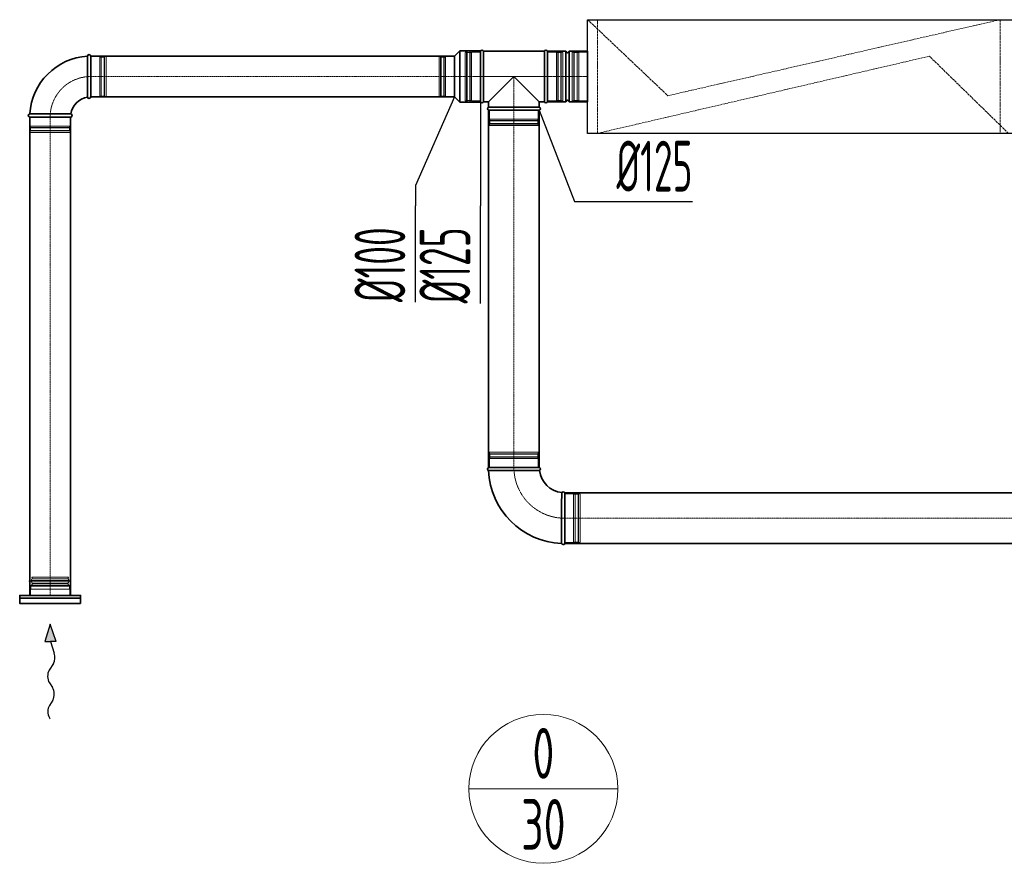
# Model space of a CAD drawing. Header units: millimetres. Extents: x 15940 to 92175, y -24684 to 227664.
# Tile 73 of 132: x 51011 to 53436, y 95183 to 97261. Entities that reach past the tile are written whole.
import ezdxf
from ezdxf.enums import TextEntityAlignment as Align

# ---------------------------------------------------------------- set-up
doc = ezdxf.new("R2010")
doc.units = ezdxf.units.MM
doc.header["$LTSCALE"] = 0.05
for name, pattern in [('ACAD_ISO02W100', [15, 12, -3]), ('ACAD_ISO10W100', [18, 12, -3, 0, -3]), ('phl_thick', [0])]:
    doc.linetypes.add(name, pattern=pattern)
doc.layers.get('0').update_dxf_attribs({"lineweight": 5})
for name, color, linetype, lineweight in [('VZT_05 ETA (ODVOD) - OBRYS', 6, 'Continuous', 35), ('VZT_06 ETA (ODVOD) - OSA', 6, 'ACAD_ISO10W100', 5), ('VZT_21 ZAŘÍZENÍ - OBRYS', 1, 'Continuous', 30), ('VZT_22 ZAŘÍZENÍ - DETAIL', 8, 'Continuous', 5), ('VZT_30 DISTRIBUČNÍ PRVKY - OBRYS', 1, 'Continuous', 35), ('VZT_50 POPIS - OBECNE', 7, 'Continuous', 13), ('VZT_52 POPIS - DISTRIBUCE', 7, 'Continuous', 5), ('VZT_60_KOTY - DIMENZE', 7, 'Continuous', 5)]:
    doc.layers.add(name, color=color, linetype=linetype, lineweight=lineweight)
doc.layers.add('VZT_07 ETA (ODVOD) - NETISK', color=8, linetype='ACAD_ISO02W100', lineweight=5, plot=False)
doc.styles.add('EVORA_125', font='isocp.shx', dxfattribs={"width": 0.6, "height": 125})
doc.styles.add('JS', font='isocp.shx', dxfattribs={"width": 0.6, "height": 125})

msp = doc.modelspace()

# ---------------------------------------------------------------- linework, layer by layer
at = {"color": 8, "lineweight": 5}
for points in [[(51034.1, 95877.4), (51039.9, 95878.9, -0.060863), (51040.5, 95878.9), (51086.2, 95878.9)], [(51034.1, 95877.4), (51040.1, 95876, 0.058981), (51040.7, 95875.9), (51086.2, 95875.9)], [(51038.7, 95857.6), (51038.7, 95865.4, -0.291473), (51040.3, 95867.8, -0.291473)], [(51138.4, 95877.4), (51132.6, 95878.9, 0.060863), (51132, 95878.9), (51086.2, 95878.9)], [(51138.4, 95877.4), (51132.4, 95876, -0.058981), (51131.8, 95875.9), (51086.2, 95875.9)], [(51133.7, 95857.6), (51133.7, 95865.4, 0.291473), (51132.2, 95867.8, 0.291473)]]:
    msp.add_lwpolyline(points, format="xyb", dxfattribs=at)
for points in [[(51040.7, 95868.1), (51086.2, 95868.1)], [(51042.5, 95883.6), (51041.1, 95887.6), (51086.2, 95887.6)], [(51041.6, 95883.4), (51086.2, 95883.4)], [(51042.3, 95871.7), (51086.2, 95871.7)], [(51130, 95883.6), (51131.4, 95887.6), (51086.2, 95887.6)], [(51130.9, 95883.4), (51086.2, 95883.4)], [(51130.2, 95871.7), (51086.2, 95871.7)], [(51131.8, 95868.1), (51086.2, 95868.1)], [(51134.7, 95842.6), (51134.7, 95857.6), (51037.7, 95857.6), (51037.7, 95842.6)], [(51038.7, 95865.4), (51086.2, 95865.4)], [(51133.7, 95865.4), (51086.2, 95865.4)], [(51134.7, 95842.6), (51037.7, 95842.6)]]:
    msp.add_lwpolyline(points, dxfattribs=at)
for centre, radius, start, end in [((51050.6, 95878.1), 10.5, 149.7176, 217.8378), ((51038.5, 95871.3), 3.88, 297.4993, 6.6735), ((51134, 95871.3), 3.88, 173.3265, 242.5007), ((51121.9, 95878.1), 10.5, 322.1622, 30.2824)]:
    msp.add_arc(centre, radius, start, end, dxfattribs=at)
at = {"layer": 'VZT_05 ETA (ODVOD) - OBRYS'}
for p, q in [((52081.8, 97170.5), (52095.3, 97184)), ((52095.3, 97184), (52095.3, 97057)), ((52145.8, 97184), (52095.3, 97184)), ((52145.8, 97184), (52145.8, 97057)), ((52145.8, 97058), (52145.8, 97183)), ((52153.5, 97058), (52153.5, 97183)), ((52153.5, 97183), (52303.2, 97183)), ((52303.2, 97058), (52303.2, 97183)), ((52310.8, 97183), (52310.8, 97058)), ((52310.8, 97183), (52356.3, 97183)), ((52310.8, 97183), (52310.8, 97058)), ((52356.3, 97183), (52356.3, 97058)), ((52364.3, 97183), (52364.3, 97058)), ((52364.3, 97183), (52409.8, 97183)), ((52409.8, 97183), (52409.8, 97058)), ((51178.2, 97170.5), (51178.2, 97120.4)), ((51186.2, 97070.5), (51186.2, 97170.5)), ((52081.8, 97170.5), (52081.8, 97070.5)), ((52165.8, 97058), (52228.3, 97120.5)), ((52228.3, 97120.5), (52290.8, 97058)), ((52081.8, 97070.5), (52095.3, 97057)), ((52145.8, 97057), (52095.3, 97057)), ((52153.5, 97058), (52165.8, 97058)), ((52165.8, 97045.2), (52165.8, 97058)), ((52290.8, 97045.2), (52290.8, 97058)), ((52290.8, 97058), (52303.2, 97058)), ((52310.8, 97058), (52356.3, 97058)), ((52364.3, 97058), (52409.8, 97058)), ((52290.8, 97045.2), (52165.8, 97045.2)), ((52290.8, 97037.5), (52165.8, 97037.5)), ((51036.2, 97028.5), (51086.4, 97028.5)), ((51036.2, 97020.5), (51136.2, 97020.5)), ((52290.8, 96157.6), (52165.8, 96157.6)), ((52353.3, 95970.1), (52353.3, 96095.1))]:
    msp.add_line(p, q, dxfattribs=at)
for points in [[(52081.8, 97170.5), (51186.2, 97170.5)], [(52081.8, 97070.5), (51186.2, 97070.5)], [(52165.8, 96157.6), (52165.8, 97037.5)], [(52290.8, 96157.6), (52290.8, 97037.5)], [(51036.2, 95842.6), (51036.2, 97020.5)], [(51136.2, 95842.6), (51136.2, 97020.5)], [(53772.7, 96095.1), (52353.3, 96095.1)], [(53772.7, 95970.1), (52353.3, 95970.1)]]:
    msp.add_lwpolyline(points, dxfattribs=at)
for centre, radius, start, end in [((52149.7, 97181.4), 4.17, 23.4678, 156.5322), ((52307, 97181.4), 4.17, 23.4678, 156.5322), ((52360.3, 97183), 4, 180, 0), ((51186.2, 97020.5), 150, 93.0572, 176.9428), ((51182.2, 97170.5), 4, 0, 180), ((51186.2, 97020.5), 50, 99.1478, 170.8522), ((51182.2, 97070.5), 4, 189.1478, 0), ((52149.7, 97059.7), 4.17, 203.4678, 336.5322), ((52307, 97059.7), 4.17, 203.4678, 336.5322), ((52360.3, 97058), 4, 0, 180), ((52167.5, 97041.4), 4.17, 113.4678, 246.5322), ((52289.2, 97041.4), 4.17, 293.4678, 66.5322), ((51036.2, 97024.5), 4, 90, 270), ((51136.2, 97024.5), 4, 270, 80.8522), ((52167.5, 96153.7), 4.17, 113.4678, 248.8928), ((52353.3, 96157.6), 187.5, 182.3607, 267.6393), ((52289.2, 96153.7), 4.17, 300.2981, 66.5322), ((52353.3, 96157.6), 62.5, 186.8302, 263.1698), ((52349.5, 96093.4), 4.17, 23.4678, 149.7019), ((52349.5, 95971.7), 4.17, 201.1072, 336.5322)]:
    msp.add_arc(centre, radius, start, end, dxfattribs=at)
for points, knots in [([(51178.3, 97069.9), (51178.3, 97069.9), (51178.3, 97071), (51178.3, 97075.5), (51178.3, 97079), (51178.3, 97087.8), (51178.3, 97093.2), (51178.2, 97105.1), (51178.2, 97111.6), (51178.2, 97118.9), (51178.2, 97119.6), (51178.2, 97120.4)], [157.874915, 157.874915, 157.874915, 157.874915, 176.103874, 176.103874, 195.460379, 195.460379, 215.101284, 215.101284, 234.82164, 234.82164, 237.034743, 237.034743, 237.034743, 237.034743]), ([(51086.4, 97028.5), (51092.8, 97028.5), (51099.1, 97028.5), (51111.1, 97028.5), (51116.7, 97028.5), (51126.2, 97028.5), (51130, 97028.5), (51135.3, 97028.5), (51136.7, 97028.5), (51136.9, 97028.5), (51136.9, 97028.5), (51136.9, 97028.5)], [78.71119, 78.71119, 78.71119, 78.71119, 97.804615, 97.804615, 117.523893, 117.523893, 137.264303, 137.264303, 156.831737, 156.831737, 157.874915, 157.874915, 157.874915, 157.874915]), ([(52291.3, 96150.1), (52291.3, 96150.1), (52289.7, 96150.1), (52283.6, 96150.1), (52279.1, 96150.1), (52267.7, 96150), (52260.9, 96150), (52245.9, 96149.9), (52237.8, 96149.9), (52221.5, 96149.9), (52213.3, 96149.9), (52198.1, 96149.9), (52191.2, 96149.9), (52179.4, 96149.8), (52174.7, 96149.8), (52168.1, 96149.8), (52166.3, 96149.8), (52166, 96149.8), (52166, 96149.8), (52166, 96149.8)], [0, 0, 0, 0, 24.235852, 24.235852, 48.531845, 48.531845, 73.024415, 73.024415, 97.570898, 97.570898, 122.078339, 122.078339, 146.53579, 146.53579, 170.957495, 170.957495, 195.359468, 195.359468, 197.168246, 197.168246, 197.168246, 197.168246]), ([(52345.9, 96095.5), (52345.9, 96095.5), (52345.9, 96095.4), (52345.9, 96095.1), (52345.9, 96094.8), (52345.9, 96093.8), (52345.9, 96093), (52345.9, 96089.8), (52345.9, 96086.7), (52345.8, 96077.8), (52345.8, 96071.6), (52345.7, 96057.5), (52345.7, 96049.7), (52345.7, 96033.4), (52345.7, 96025.2), (52345.7, 96009.3), (52345.6, 96001.9), (52345.6, 95988.7), (52345.6, 95983.1), (52345.6, 95976.1), (52345.6, 95974), (52345.6, 95971), (52345.6, 95970.2), (52345.6, 95970.2)], [197.067977, 197.067977, 197.067977, 197.067977, 201.792196, 201.792196, 209.190204, 209.190204, 218.040239, 218.040239, 237.760854, 237.760854, 262.206108, 262.206108, 286.831239, 286.831239, 311.323072, 311.323072, 335.946087, 335.946087, 360.704397, 360.704397, 377.088273, 377.088273, 394.105327, 394.105327, 394.105327, 394.105327])]:
    msp.add_open_spline(points, degree=3, knots=knots, dxfattribs=at)
at = {"layer": 'VZT_06 ETA (ODVOD) - OSA', "ltscale": 0.3}
for points in [[(51186.2, 97120.5), (51186.2, 97120.5, 0.414214), (51086.2, 97020.5), (51086.2, 97020.5)], [(52228.3, 96157.6), (52228.3, 96157.6, 0.414214), (52353.3, 96032.6), (52353.3, 96032.6)]]:
    msp.add_lwpolyline(points, format="xyb", dxfattribs=at)
at = {"layer": 'VZT_06 ETA (ODVOD) - OSA', "ltscale": 5}
for points in [[(51186.2, 97120.5), (52081.8, 97120.5)], [(52228.3, 97037.5), (52228.3, 96157.6)], [(51086.2, 97020.5), (51086.2, 95842.6)], [(52353.3, 96032.6), (53772.7, 96032.6)]]:
    msp.add_lwpolyline(points, dxfattribs=at)
at = {"layer": 'VZT_06 ETA (ODVOD) - OSA', "ltscale": 0.3}
for points in [[(52145.8, 97120.5), (52081.8, 97120.5)], [(52228.3, 97037.5), (52228.3, 97120.5)]]:
    msp.add_lwpolyline(points, dxfattribs=at)
at = {"layer": 'VZT_06 ETA (ODVOD) - OSA'}
msp.add_lwpolyline([(52310.8, 97120.5), (52409.8, 97120.5)], dxfattribs=at)
at = {"layer": 'VZT_07 ETA (ODVOD) - NETISK', "ltscale": 0.4}
for p, q in [((52107.8, 97060.5), (52107.8, 97180.5)), ((52111.8, 97180.5), (52107.8, 97180.5)), ((52111.8, 97060.5), (52111.8, 97180.5)), ((52112.3, 97179.5), (52111.8, 97179.5)), ((52112.3, 97059.5), (52112.3, 97181.5)), ((52112.8, 97181.5), (52112.3, 97181.5)), ((52112.8, 97059.5), (52112.8, 97181.5)), ((52119.8, 97179.5), (52112.8, 97179.5)), ((52119.8, 97059.5), (52119.8, 97181.5)), ((52120.3, 97181.5), (52119.8, 97181.5)), ((52120.3, 97059.5), (52120.3, 97181.5)), ((52123.8, 97179.5), (52120.3, 97179.5)), ((52123.8, 97060.5), (52123.8, 97180.5)), ((52145.8, 97180.5), (52123.8, 97180.5)), ((52332.8, 97180.5), (52310.8, 97180.5)), ((52332.8, 97060.5), (52332.8, 97180.5)), ((52336.3, 97179.5), (52332.8, 97179.5)), ((52336.3, 97059.5), (52336.3, 97181.5)), ((52336.8, 97181.5), (52336.3, 97181.5)), ((52336.8, 97059.5), (52336.8, 97181.5)), ((52343.8, 97179.5), (52336.8, 97179.5)), ((52343.8, 97059.5), (52343.8, 97181.5)), ((52344.3, 97181.5), (52343.8, 97181.5)), ((52344.3, 97059.5), (52344.3, 97181.5)), ((52344.8, 97179.5), (52344.3, 97179.5)), ((52344.8, 97060.5), (52344.8, 97180.5)), ((52348.8, 97180.5), (52344.8, 97180.5)), ((52348.8, 97060.5), (52348.8, 97180.5)), ((52371.8, 97180.5), (52371.8, 97060.5)), ((52375.8, 97180.5), (52371.8, 97180.5)), ((52375.8, 97180.5), (52375.8, 97060.5)), ((52376.3, 97179.5), (52375.8, 97179.5)), ((52376.3, 97181.5), (52376.3, 97059.5)), ((52376.8, 97181.5), (52376.3, 97181.5)), ((52376.8, 97181.5), (52376.8, 97059.5)), ((52383.8, 97179.5), (52376.8, 97179.5)), ((52383.8, 97181.5), (52383.8, 97059.5)), ((52384.3, 97181.5), (52383.8, 97181.5)), ((52384.3, 97181.5), (52384.3, 97059.5)), ((52387.8, 97179.5), (52384.3, 97179.5)), ((52387.8, 97180.5), (52387.8, 97060.5)), ((52409.8, 97180.5), (52387.8, 97180.5)), ((51208.2, 97169.5), (51186.2, 97169.5)), ((51208.2, 97169.5), (51208.2, 97071.5)), ((51211.7, 97168.5), (51208.2, 97168.5)), ((51211.7, 97170.5), (51211.7, 97070.5)), ((51212.2, 97170.5), (51211.7, 97170.5)), ((51212.2, 97170.5), (51212.2, 97070.5)), ((51219.2, 97168.5), (51212.2, 97168.5)), ((51219.2, 97170.5), (51219.2, 97070.5)), ((51219.7, 97170.5), (51219.2, 97170.5)), ((51219.7, 97170.5), (51219.7, 97070.5)), ((51220.2, 97168.5), (51219.7, 97168.5)), ((51220.2, 97169.5), (51220.2, 97071.5)), ((51224.2, 97169.5), (51220.2, 97169.5)), ((51224.2, 97169.5), (51224.2, 97071.5)), ((52043.8, 97071.5), (52043.8, 97169.5)), ((52043.8, 97169.5), (52047.8, 97169.5)), ((52047.8, 97071.5), (52047.8, 97169.5)), ((52047.8, 97168.5), (52048.3, 97168.5)), ((52048.3, 97070.5), (52048.3, 97170.5)), ((52048.3, 97170.5), (52048.8, 97170.5)), ((52048.8, 97070.5), (52048.8, 97170.5)), ((52048.8, 97168.5), (52055.8, 97168.5)), ((52055.8, 97070.5), (52055.8, 97170.5)), ((52055.8, 97170.5), (52056.3, 97170.5)), ((52056.3, 97070.5), (52056.3, 97170.5)), ((52056.3, 97168.5), (52059.8, 97168.5)), ((52059.8, 97071.5), (52059.8, 97169.5)), ((52059.8, 97169.5), (52081.8, 97169.5)), ((51208.2, 97071.5), (51186.2, 97071.5)), ((51211.7, 97072.5), (51208.2, 97072.5)), ((51212.2, 97070.5), (51211.7, 97070.5)), ((51219.2, 97072.5), (51212.2, 97072.5)), ((51219.7, 97070.5), (51219.2, 97070.5)), ((51220.2, 97072.5), (51219.7, 97072.5)), ((51224.2, 97071.5), (51220.2, 97071.5)), ((52043.8, 97071.5), (52047.8, 97071.5)), ((52047.8, 97072.5), (52048.3, 97072.5)), ((52048.3, 97070.5), (52048.8, 97070.5)), ((52048.8, 97072.5), (52055.8, 97072.5)), ((52055.8, 97070.5), (52056.3, 97070.5)), ((52056.3, 97072.5), (52059.8, 97072.5)), ((52059.8, 97071.5), (52081.8, 97071.5)), ((52111.8, 97060.5), (52107.8, 97060.5)), ((52112.3, 97061.5), (52111.8, 97061.5)), ((52112.8, 97059.5), (52112.3, 97059.5)), ((52119.8, 97061.5), (52112.8, 97061.5)), ((52120.3, 97059.5), (52119.8, 97059.5)), ((52123.8, 97061.5), (52120.3, 97061.5)), ((52145.8, 97060.5), (52123.8, 97060.5)), ((52332.8, 97060.5), (52310.8, 97060.5)), ((52336.3, 97061.5), (52332.8, 97061.5)), ((52336.8, 97059.5), (52336.3, 97059.5)), ((52343.8, 97061.5), (52336.8, 97061.5)), ((52344.3, 97059.5), (52343.8, 97059.5)), ((52344.8, 97061.5), (52344.3, 97061.5)), ((52348.8, 97060.5), (52344.8, 97060.5)), ((52375.8, 97060.5), (52371.8, 97060.5)), ((52376.3, 97061.5), (52375.8, 97061.5)), ((52376.8, 97059.5), (52376.3, 97059.5)), ((52383.8, 97061.5), (52376.8, 97061.5)), ((52384.3, 97059.5), (52383.8, 97059.5)), ((52387.8, 97061.5), (52384.3, 97061.5)), ((52409.8, 97060.5), (52387.8, 97060.5)), ((52168.3, 97037.5), (52168.3, 97015.5)), ((52288.3, 97037.5), (52288.3, 97015.5)), ((51037.2, 97020.5), (51037.2, 96998.5)), ((51135.2, 97020.5), (51135.2, 96998.5)), ((52289.3, 97012), (52167.3, 97012)), ((52167.3, 97012), (52167.3, 97011.5)), ((52289.3, 97011.5), (52167.3, 97011.5)), ((52288.3, 97015.5), (52168.3, 97015.5)), ((52169.3, 97015.5), (52169.3, 97012)), ((52169.3, 97011.5), (52169.3, 97004.5)), ((52287.3, 97015.5), (52287.3, 97012)), ((52287.3, 97011.5), (52287.3, 97004.5)), ((52289.3, 97012), (52289.3, 97011.5)), ((51036.2, 96995), (51136.2, 96995)), ((51036.2, 96995), (51036.2, 96994.5)), ((51036.2, 96994.5), (51136.2, 96994.5)), ((51036.2, 96987.5), (51136.2, 96987.5)), ((51036.2, 96987.5), (51036.2, 96987)), ((51036.2, 96987), (51136.2, 96987)), ((51037.2, 96998.5), (51135.2, 96998.5)), ((51037.2, 96986.5), (51135.2, 96986.5)), ((51037.2, 96986.5), (51037.2, 96982.5)), ((51037.2, 96982.5), (51135.2, 96982.5)), ((51038.2, 96998.5), (51038.2, 96995)), ((51038.2, 96994.5), (51038.2, 96987.5)), ((51038.2, 96987), (51038.2, 96986.5)), ((51134.2, 96998.5), (51134.2, 96995)), ((51134.2, 96994.5), (51134.2, 96987.5)), ((51134.2, 96987), (51134.2, 96986.5)), ((51135.2, 96986.5), (51135.2, 96982.5)), ((51136.2, 96995), (51136.2, 96994.5)), ((51136.2, 96987.5), (51136.2, 96987)), ((52289.3, 97004.5), (52167.3, 97004.5)), ((52167.3, 97004.5), (52167.3, 97004)), ((52289.3, 97004), (52167.3, 97004)), ((52288.3, 97003.5), (52168.3, 97003.5)), ((52168.3, 97003.5), (52168.3, 96999.5)), ((52288.3, 96999.5), (52168.3, 96999.5)), ((52169.3, 97004), (52169.3, 97003.5)), ((52287.3, 97004), (52287.3, 97003.5)), ((52288.3, 97003.5), (52288.3, 96999.5)), ((52289.3, 97004.5), (52289.3, 97004)), ((52289.3, 96191.1), (52167.3, 96191.1)), ((52167.3, 96190.6), (52167.3, 96191.1)), ((52289.3, 96190.6), (52167.3, 96190.6)), ((52289.3, 96183.6), (52167.3, 96183.6)), ((52167.3, 96183.1), (52167.3, 96183.6)), ((52289.3, 96183.1), (52167.3, 96183.1)), ((52288.3, 96195.6), (52168.3, 96195.6)), ((52168.3, 96191.6), (52168.3, 96195.6)), ((52288.3, 96191.6), (52168.3, 96191.6)), ((52169.3, 96191.1), (52169.3, 96191.6)), ((52169.3, 96183.6), (52169.3, 96190.6)), ((52169.3, 96179.6), (52169.3, 96183.1)), ((52287.3, 96191.1), (52287.3, 96191.6)), ((52287.3, 96183.6), (52287.3, 96190.6)), ((52287.3, 96179.6), (52287.3, 96183.1)), ((52288.3, 96191.6), (52288.3, 96195.6)), ((52289.3, 96190.6), (52289.3, 96191.1)), ((52289.3, 96183.1), (52289.3, 96183.6)), ((52288.3, 96179.6), (52168.3, 96179.6)), ((52168.3, 96157.6), (52168.3, 96179.6)), ((52288.3, 96157.6), (52288.3, 96179.6)), ((52353.3, 96092.6), (52375.3, 96092.6)), ((52375.3, 95972.6), (52375.3, 96092.6)), ((52375.3, 96091.6), (52378.8, 96091.6)), ((52378.8, 95971.6), (52378.8, 96093.6)), ((52378.8, 96093.6), (52379.3, 96093.6)), ((52379.3, 95971.6), (52379.3, 96093.6)), ((52379.3, 96091.6), (52386.3, 96091.6)), ((52386.3, 95971.6), (52386.3, 96093.6)), ((52386.3, 96093.6), (52386.8, 96093.6)), ((52386.8, 95971.6), (52386.8, 96093.6)), ((52386.8, 96091.6), (52387.3, 96091.6)), ((52387.3, 95972.6), (52387.3, 96092.6)), ((52387.3, 96092.6), (52391.3, 96092.6)), ((52391.3, 95972.6), (52391.3, 96092.6)), ((52353.3, 95972.6), (52375.3, 95972.6)), ((52375.3, 95973.6), (52378.8, 95973.6)), ((52378.8, 95971.6), (52379.3, 95971.6)), ((52379.3, 95973.6), (52386.3, 95973.6)), ((52386.3, 95971.6), (52386.8, 95971.6)), ((52386.8, 95973.6), (52387.3, 95973.6)), ((52387.3, 95972.6), (52391.3, 95972.6))]:
    msp.add_line(p, q, dxfattribs=at)
msp.add_lwpolyline([(52145.8, 97120.5), (52310.8, 97120.5)], dxfattribs=at)
at = {"layer": 'VZT_21 ZAŘÍZENÍ - OBRYS'}
msp.add_lwpolyline([(52409.8, 97260.5), (53909.8, 97260.5), (53909.8, 96980.5), (52409.8, 96980.5)], close=True, dxfattribs=at)
at = {"layer": 'VZT_22 ZAŘÍZENÍ - DETAIL', "linetype": 'ACAD_ISO02W100', "lineweight": 5, "ltscale": 10}
for points in [[(52409.8, 97260.5), (52607.3, 97073.3), (53425.5, 97260.5)], [(52433.8, 96980.5), (52433.8, 97260.5)], [(53425.5, 97260.5), (53425.5, 96980.5)], [(53446.1, 96980.5), (53251.4, 97170.6), (52433.8, 96980.5)]]:
    msp.add_lwpolyline(points, dxfattribs=at)
at = {"layer": 'VZT_30 DISTRIBUČNÍ PRVKY - OBRYS'}
msp.add_lwpolyline([(51161.2, 95822.6), (51011.2, 95822.6), (51011.2, 95842.6), (51161.2, 95842.6)], close=True, dxfattribs=at)
msp.add_lwpolyline([(51011.2, 95835.8), (51161.2, 95835.8)], dxfattribs=at)
at = {"layer": 'VZT_50 POPIS - OBECNE', "color": 0, "lineweight": -2}
for p, q in [((51086.2, 95771.8), (51072.9, 95728.6)), ((51100.8, 95729), (51086.2, 95771.8)), ((51072.9, 95728.6), (51086.8, 95728.8)), ((51100.8, 95729), (51086.8, 95728.8)), ((51086.8, 95728.8), (51096.5, 95700.2)), ((51094.3, 95674.7), (51083.9, 95658.2)), ((51084.3, 95627.2), (51092.3, 95615.3)), ((51092.7, 95584.3), (51084.5, 95571.4))]:
    msp.add_line(p, q, dxfattribs=at)
at = {"layer": 'VZT_50 POPIS - OBECNE'}
msp.add_line((51084.4, 95541.2), (51086.2, 95538.2), dxfattribs=at)
at = {"layer": 'VZT_50 POPIS - OBECNE', "color": 0, "lineweight": -2}
for centre, start_param, end_param in [((51084.7, 95690.1), 3.908129, 5.191299), ((51093.4, 95642.9), 0.766537, 2.375056), ((51083.1, 95599.7), 3.908129, 5.516649), ((51094, 95556), 0.766537, 2.320574)]:
    msp.add_ellipse(centre, major_axis=(-0.3, 21.5), ratio=0.625, start_param=start_param, end_param=end_param, dxfattribs=at)
msp.add_solid([(51100.8, 95729), (51072.9, 95728.6), (51086.2, 95771.8)], dxfattribs=at)
at = {"layer": 'VZT_52 POPIS - DISTRIBUCE'}
msp.add_line((52484.2, 95366), (52117.4, 95366), dxfattribs=at)
msp.add_circle((52300.8, 95366), 183.4, dxfattribs=at)
at = {"layer": 'VZT_60_KOTY - DIMENZE', "linetype": 'ByBlock', "lineweight": -2}
for p, q in [((51985.8, 96852.4), (51985.8, 96802.4)), ((52145.8, 96852.4), (52145.8, 96802.4)), ((52377.3, 96812.3), (52427.3, 96812.3))]:
    msp.add_line(p, q, dxfattribs=at)
for points in [[(52081.9, 97070.5), (51985.8, 96852.4)], [(52145.8, 97057), (52145.8, 96852.4)], [(52290.8, 97037.5), (52377.3, 96812.3)], [(51985.8, 96564.8), (51985.8, 96802.4)], [(52145.8, 96561.8), (52145.8, 96802.4)], [(52427.3, 96812.3), (52667.9, 96812.3)]]:
    msp.add_lwpolyline(points, dxfattribs=at)

# ---------------------------------------------------------------- texts
at = {"layer": 'VZT_52 POPIS - DISTRIBUCE', "ltscale": 50, "style": 'JS', "width": 0.7}
for s, p in [('0', (52300.8, 95453.5)), ('30', (52300.8, 95278.5))]:
    msp.add_text(s, height=125, dxfattribs=at).set_placement(p, align=Align.MIDDLE_CENTER)
at = {"layer": 'VZT_60_KOTY - DIMENZE', "linetype": 'phl_thick', "char_height": 125, "attachment_point": 1, "rotation": 90, "style": 'EVORA_125'}
for s, insert in [('%%C100', (51835.8, 96564.8)), ('%%C125', (51995.8, 96561.8))]:
    msp.add_mtext(s, dxfattribs=dict(at, insert=insert))
at = {"layer": 'VZT_60_KOTY - DIMENZE', "linetype": 'phl_thick', "insert": (52667.9, 96962.3), "char_height": 125, "attachment_point": 3, "style": 'EVORA_125'}
msp.add_mtext('%%C125', dxfattribs=at)

doc.saveas('drawing.dxf')
